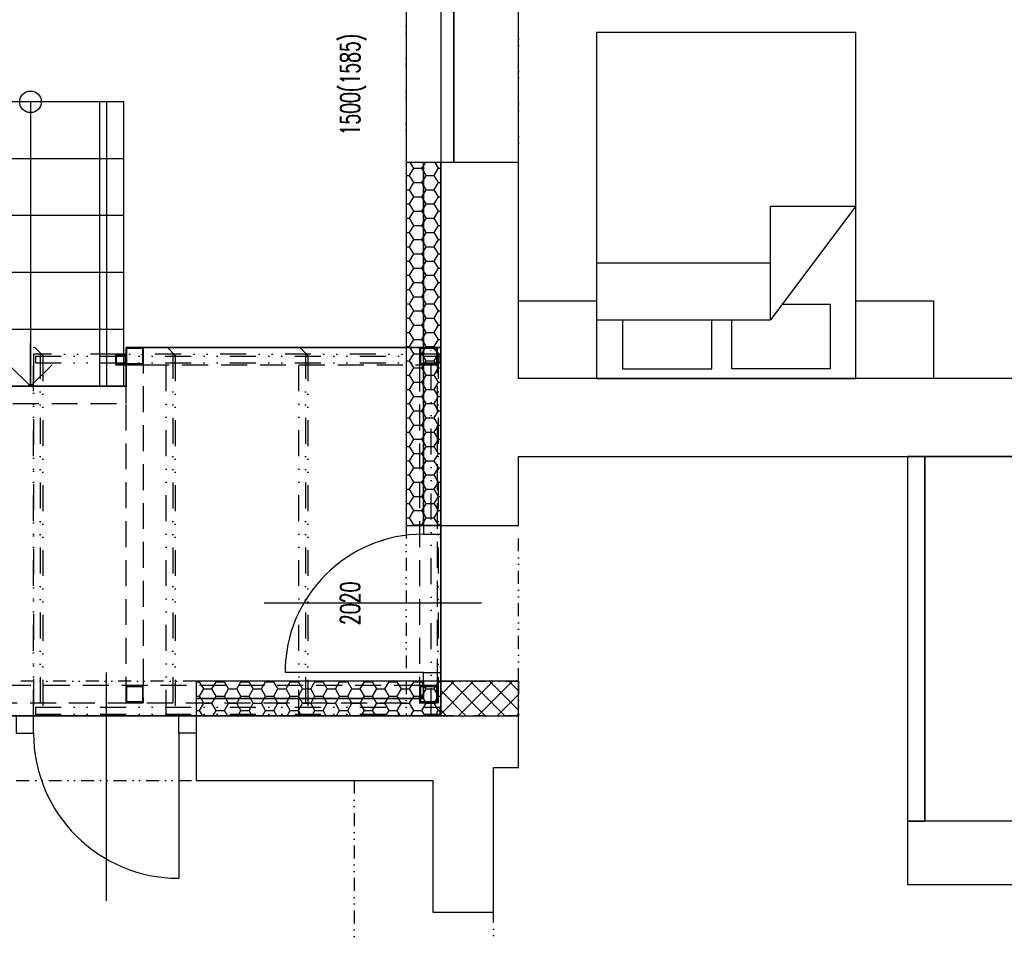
# Model space of a CAD drawing. Header units: millimetres. Extents: x -239306 to 235396, y -2942 to 28189.
# Tile 12 of 37: x 6365 to 12059, y 17966 to 23255. Entities that reach past the tile are written whole.
import ezdxf
from ezdxf import colors
from ezdxf.entities.mleader import LeaderData, LeaderLine
from ezdxf.enums import TextEntityAlignment as Align
from ezdxf.math import Vec2, Vec3

# ---------------------------------------------------------------- set-up
doc = ezdxf.new("R2010")
doc.units = ezdxf.units.MM
doc.header["$LTSCALE"] = 300
for name, pattern in [('DASHED', [0.75, 0.5, -0.25]), ('DIVIDE', [1.25, 0.5, -0.25, 0, -0.25, 0, -0.25]), ('DIVIDE2', [0.625, 0.25, -0.125, 0, -0.125, 0, -0.125])]:
    doc.linetypes.add(name, pattern=pattern)
for name, color, linetype in [('A-Dimline-D', 221, 'Continuous'), ('A-Dimline-D @ 50', 221, 'Continuous'), ('A-Door-G', 150, 'Continuous'), ('A-Furniture-G', 10, 'Continuous'), ('A-RoofSlab-G', 22, 'Continuous'), ('A-Stair-G', 20, 'Continuous'), ('A-Wall-Abov', 32, 'DIVIDE2'), ('A-Wall-Blow', 30, 'Continuous'), ('A-Wall-Comp', 22, 'Continuous'), ('A-Wall-G', 50, 'Continuous'), ('A-Wall-Patt', 12, 'Continuous'), ('A-Window-G', 92, 'Continuous'), ('S-Beam-G', 80, 'Continuous'), ('S-Brace-G', 92, 'Continuous'), ('S-Column-G', 110, 'Continuous'), ('S-FloorSlab-G', 141, 'Continuous')]:
    doc.layers.add(name, color=color, linetype=linetype)
doc.styles.get("Standard").update_dxf_attribs({"font": 'simplex.shx', "width": 0.65})

# ---------------------------------------------------------------- blocks, each defined once
blk = doc.blocks.new('WindoWHSH')
at = {"width": 0.65}
blk.add_attdef('WindowST:HSH', text='', height=1, dxfattribs=at).set_placement((0, -0.4), align=Align.TOP_CENTER)
blk = doc.blocks.new('DoorRougHeight')
at = {"width": 0.65}
blk.add_attdef('DoorST:RoughHeight', text='', height=1, dxfattribs=at).set_placement((0, -0.9), align=Align.MIDDLE_CENTER)
blk = doc.blocks.new('_Open30')
at = {"color": 0, "lineweight": -2}
for p, q in [((-1, 0.27), (0, 0)), ((0, 0), (-1, -0.27)), ((0, 0), (-1, 0))]:
    blk.add_line(p, q, dxfattribs=at)
blk = doc.blocks.new('osa1K')
at = {"color": 0, "linetype": 'ByBlock'}
blk.add_lwpolyline([(0, -250), (0, 850)], dxfattribs=at)
for points in [[(-350, 0), (-350, -0.0001)], [(350, 0), (350, -0.0001)]]:
    blk.add_lwpolyline(points)
blk = doc.blocks.new('dvojsklo')
at = {"color": 0, "linetype": 'ByBlock'}
for p, q in [((500, 25), (-500, 25)), ((-500, -25), (500, -25))]:
    blk.add_line(p, q, dxfattribs=at)
blk = doc.blocks.new('sklo')
for p, q in [((0, 25), (1145, 25)), ((0, -25), (1145, -25))]:
    blk.add_line(p, q)
blk = doc.blocks.new('M_DFURN_BED_3D DOUBLE BED_P')
at = {"color": 0, "linetype": 'ByBlock', "lineweight": -2}
blk.add_line((0.1696, 0.5), (0.1696, -0.1712), dxfattribs=at)
for points in [[(0, -0.5), (1, -0.5), (1, 0.5), (0, 0.5)], [(0.1696, -0.1712), (0.4984, -0.1712), (0.4984, -0.5)]]:
    blk.add_lwpolyline(points, close=True, dxfattribs=at)
for points in [[(0.334, -0.1712), (0.334, 0.5)], [(0.1696, 0.3998), (0.0277, 0.3998), (0.0277, 0.0549), (0.1696, 0.0549)], [(0.2153, -0.2178), (0.2153, -0.4019), (0.0277, -0.4019), (0.0277, -0.0221), (0.1696, -0.0221)]]:
    blk.add_lwpolyline(points, dxfattribs=at)
at = {"layer": 'DEFPOINTS', "color": 0, "linetype": 'ByBlock', "lineweight": -2}
for p in [(0, 0.5), (1, 0), (0, -0.5)]:
    blk.add_point(p, dxfattribs=at)
blk = doc.blocks.new('SYMBOL_Closet_3_2D')
blk.add_lwpolyline([(0, 0), (0.45, 0), (0.45, -0.45), (0, -0.45)], close=True)
blk = doc.blocks.new('_Small')
at = {"color": 0, "lineweight": -2}
blk.add_circle((0, 0), 0.25, dxfattribs=at)
blk = doc.blocks.new('_Open90')
at = {"color": 0, "linetype": 'ByBlock'}
for p, q in [((-0.5, 0.5), (0, 0)), ((0, 0), (-1, 0)), ((0, 0), (-0.5, -0.5))]:
    blk.add_line(p, q, dxfattribs=at)

msp = doc.modelspace()

# ---------------------------------------------------------------- linework, layer by layer
at = {"layer": 'A-Door-G', "linetype": 'Continuous', "lineweight": -3}
for points in [[(8800, 20280), (8800, 20330), (8700, 20330), (8700, 20280)], [(6445, 19230), (6345, 19230), (6345, 19130), (6445, 19130)], [(7285, 19230), (7385, 19230), (7385, 19130), (7285, 19130)]]:
    msp.add_lwpolyline(points, close=True, dxfattribs=at)
msp.add_lwpolyline([(7285, 19130), (7285, 18290)], dxfattribs=at)
msp.add_arc((7285, 19130), 840, 180, 270, dxfattribs=at)
at = {"layer": 'A-RoofSlab-G', "linetype": 'DIVIDE', "lineweight": -3}
for p, q in [((8800, 21320), (6444.7, 21320)), ((6444.7, 19230), (8800, 19230))]:
    msp.add_line(p, q, dxfattribs=at)
at = {"layer": 'A-Stair-G', "linetype": 'Continuous', "lineweight": -3}
for p, q in [((6427.5, 22780), (6427.5, 21135)), ((6967.5, 22451), (5960, 22451)), ((6967.5, 22122), (5960, 22122)), ((6967.5, 21793), (5960, 21793)), ((6967.5, 21464), (5960, 21464)), ((14350, 20730, -2835), (11600, 20730, -2835)), ((14960, 18620, -2835), (11600, 18620, -2835))]:
    msp.add_line(p, q, dxfattribs=at)
for points in [[(6967.5, 22780), (5960, 22780), (5915, 22780), (5887.5, 22780)], [(6827.5, 22780), (6827.5, 21135)], [(6867.5, 22780), (6867.5, 21135)], [(6967.5, 21135), (6967.5, 22780)], [(5887.5, 21135), (5915, 21135), (5960, 21135), (6967.5, 21135)]]:
    msp.add_lwpolyline(points, dxfattribs=at)
at = {"layer": 'A-Wall-Abov', "linetype": 'DIVIDE2', "lineweight": -3}
for p, q in [((9250, 19230), (8800, 19230)), ((8300, 18855), (8300, 17095)), ((9105, 17095), (9105, 18095))]:
    msp.add_line(p, q, dxfattribs=at)
for points in [[(8600, 23330), (8600, 22430)], [(9250, 22430), (9250, 23330)], [(8800, 19230), (8800, 19330)], [(8600, 19230), (8700, 19230)], [(8700, 19230), (8800, 19230)], [(6345, 18855), (7385, 18855)]]:
    msp.add_lwpolyline(points, dxfattribs=at)
at = {"layer": 'A-Wall-Blow', "linetype": 'Continuous', "lineweight": -3}
msp.add_line((8800, 19230), (9250, 19230), dxfattribs=at)
for points in [[(8600, 23330), (8600, 22430)], [(9250, 22430), (9250, 23330)]]:
    msp.add_lwpolyline(points, dxfattribs=at)
at = {"layer": 'A-Wall-Comp', "linetype": 'Continuous', "lineweight": -3}
for p, q in [((11600, 20730), (11500, 20730)), ((8800, 19230), (9250, 19230)), ((11500, 18620), (11600, 18620)), ((11600, 18620), (11500, 18620))]:
    msp.add_line(p, q, dxfattribs=at)
for points in [[(8700, 22430), (8700, 20730)], [(8700, 20730), (8700, 22430)], [(8800, 22430), (8800, 20330)], [(8800, 20730), (8800, 22430)], [(8700, 20730), (8700, 20330)], [(8700, 20330), (8700, 20730)], [(8800, 20330), (8800, 20730)], [(11500, 20730), (11600, 20730)], [(8700, 19330), (7385, 19330)], [(7385, 19330), (8700, 19330)], [(8800, 19230), (7385, 19230)], [(7385, 19230), (8800, 19230)]]:
    msp.add_lwpolyline(points, dxfattribs=at)
at = {"layer": 'A-Wall-G', "linetype": 'Continuous', "lineweight": -3}
for p, q in [((8755, 18855), (8755, 18095)), ((9105, 18095), (9105, 18855)), ((11500, 18620), (11500, 18255)), ((15350, 18620), (11600, 18620)), ((11500, 18255), (15250, 18255)), ((8755, 18095), (9105, 18095))]:
    msp.add_line(p, q, dxfattribs=at)
for points in [[(9250, 22430), (8600, 22430)], [(8600, 22430), (8600, 20330)], [(9250, 21180), (9250, 22430)], [(15485, 21180), (9250, 21180)], [(9250, 20330), (9250, 20730)], [(9250, 20730), (11500, 20730)], [(11600, 20730), (16435, 20730)], [(8600, 20330), (9250, 20330)], [(9105, 18855), (9105, 18930)], [(9105, 18930), (9160, 18930)], [(9160, 18930), (9250, 18930)], [(7385, 18855), (8755, 18855)]]:
    msp.add_lwpolyline(points, dxfattribs=at)
at = {"layer": 'A-Wall-Patt', "color": 254, "linetype": 'Continuous', "lineweight": -3}
for points in [[(8620.1, 22354.5), (8643.9, 22395.7)], [(8643.9, 22395.7), (8624.2, 22430)], [(8643.9, 22395.7), (8691.6, 22395.7)], [(8691.6, 22395.7), (8700, 22410.4)], [(8700, 22381.1), (8691.6, 22395.7)], [(8700, 22410.4), (8711.3, 22430)], [(8715.4, 22354.5), (8700, 22381.1)], [(8763, 22354.5), (8786.8, 22395.7)], [(8786.8, 22395.7), (8767, 22430)], [(8786.8, 22395.7), (8800, 22395.7)], [(8600, 22354.5), (8620.1, 22354.5)], [(8643.9, 22313.3), (8620.1, 22354.5)], [(8691.6, 22313.3), (8700, 22327.9)], [(8700, 22327.9), (8715.4, 22354.5)], [(8715.4, 22354.5), (8763, 22354.5)], [(8786.8, 22313.3), (8763, 22354.5)], [(8600, 22272), (8620.1, 22272)], [(8620.1, 22272), (8643.9, 22313.3)], [(8643.9, 22230.8), (8620.1, 22272)], [(8643.9, 22313.3), (8691.6, 22313.3)], [(8700, 22298.6), (8691.6, 22313.3)], [(8715.4, 22272), (8700, 22298.6)], [(8700, 22245.4), (8715.4, 22272)], [(8715.4, 22272), (8763, 22272)], [(8763, 22272), (8786.8, 22313.3)], [(8786.8, 22230.8), (8763, 22272)], [(8786.8, 22313.3), (8800, 22313.3)], [(8620.1, 22189.5), (8643.9, 22230.8)], [(8643.9, 22230.8), (8691.6, 22230.8)], [(8691.6, 22230.8), (8700, 22245.4)], [(8700, 22216.1), (8691.6, 22230.8)], [(8715.4, 22189.5), (8700, 22216.1)], [(8763, 22189.5), (8786.8, 22230.8)], [(8786.8, 22230.8), (8800, 22230.8)], [(8600, 22189.5), (8620.1, 22189.5)], [(8643.9, 22148.3), (8620.1, 22189.5)], [(8691.6, 22148.3), (8700, 22162.9)], [(8700, 22162.9), (8715.4, 22189.5)], [(8715.4, 22189.5), (8763, 22189.5)], [(8786.8, 22148.3), (8763, 22189.5)], [(8600, 22107), (8620.1, 22107)], [(8620.1, 22107), (8643.9, 22148.3)], [(8643.9, 22065.8), (8620.1, 22107)], [(8643.9, 22148.3), (8691.6, 22148.3)], [(8700, 22133.7), (8691.6, 22148.3)], [(8715.4, 22107), (8700, 22133.7)], [(8700, 22080.4), (8715.4, 22107)], [(8715.4, 22107), (8763, 22107)], [(8763, 22107), (8786.8, 22148.3)], [(8786.8, 22065.8), (8763, 22107)], [(8786.8, 22148.3), (8800, 22148.3)], [(8620.1, 22024.5), (8643.9, 22065.8)], [(8643.9, 22065.8), (8691.6, 22065.8)], [(8691.6, 22065.8), (8700, 22080.4)], [(8700, 22051.2), (8691.6, 22065.8)], [(8715.4, 22024.5), (8700, 22051.2)], [(8763, 22024.5), (8786.8, 22065.8)], [(8786.8, 22065.8), (8800, 22065.8)], [(8600, 22024.5), (8620.1, 22024.5)], [(8643.9, 21983.3), (8620.1, 22024.5)], [(8620.1, 21942.1), (8643.9, 21983.3)], [(8643.9, 21983.3), (8691.6, 21983.3)], [(8691.6, 21983.3), (8700, 21997.9)], [(8700, 21968.7), (8691.6, 21983.3)], [(8700, 21997.9), (8715.4, 22024.5)], [(8715.4, 22024.5), (8763, 22024.5)], [(8786.8, 21983.3), (8763, 22024.5)], [(8763, 21942.1), (8786.8, 21983.3)], [(8786.8, 21983.3), (8800, 21983.3)], [(8600, 21942.1), (8620.1, 21942.1)], [(8643.9, 21900.8), (8620.1, 21942.1)], [(8715.4, 21942.1), (8700, 21968.7)], [(8700, 21915.4), (8715.4, 21942.1)], [(8715.4, 21942.1), (8763, 21942.1)], [(8786.8, 21900.8), (8763, 21942.1)], [(8620.1, 21859.6), (8643.9, 21900.8)], [(8643.9, 21900.8), (8691.6, 21900.8)], [(8691.6, 21900.8), (8700, 21915.4)], [(8700, 21886.2), (8691.6, 21900.8)], [(8715.4, 21859.6), (8700, 21886.2)], [(8763, 21859.6), (8786.8, 21900.8)], [(8786.8, 21900.8), (8800, 21900.8)], [(8600, 21859.6), (8620.1, 21859.6)], [(8643.9, 21818.3), (8620.1, 21859.6)], [(8620.1, 21777.1), (8643.9, 21818.3)], [(8643.9, 21818.3), (8691.6, 21818.3)], [(8691.6, 21818.3), (8700, 21832.9)], [(8700, 21803.7), (8691.6, 21818.3)], [(8700, 21832.9), (8715.4, 21859.6)], [(8715.4, 21859.6), (8763, 21859.6)], [(8786.8, 21818.3), (8763, 21859.6)], [(8763, 21777.1), (8786.8, 21818.3)], [(8786.8, 21818.3), (8800, 21818.3)], [(8600, 21777.1), (8620.1, 21777.1)], [(8643.9, 21735.8), (8620.1, 21777.1)], [(8715.4, 21777.1), (8700, 21803.7)], [(8700, 21750.4), (8715.4, 21777.1)], [(8715.4, 21777.1), (8763, 21777.1)], [(8786.8, 21735.8), (8763, 21777.1)], [(8620.1, 21694.6), (8643.9, 21735.8)], [(8643.9, 21735.8), (8691.6, 21735.8)], [(8691.6, 21735.8), (8700, 21750.4)], [(8700, 21721.2), (8691.6, 21735.8)], [(8715.4, 21694.6), (8700, 21721.2)], [(8763, 21694.6), (8786.8, 21735.8)], [(8786.8, 21735.8), (8800, 21735.8)], [(8600, 21694.6), (8620.1, 21694.6)], [(8643.9, 21653.3), (8620.1, 21694.6)], [(8620.1, 21612.1), (8643.9, 21653.3)], [(8643.9, 21653.3), (8691.6, 21653.3)], [(8691.6, 21653.3), (8700, 21668)], [(8700, 21638.7), (8691.6, 21653.3)], [(8700, 21668), (8715.4, 21694.6)], [(8715.4, 21612.1), (8700, 21638.7)], [(8715.4, 21694.6), (8763, 21694.6)], [(8786.8, 21653.3), (8763, 21694.6)], [(8763, 21612.1), (8786.8, 21653.3)], [(8786.8, 21653.3), (8800, 21653.3)], [(8600, 21612.1), (8620.1, 21612.1)], [(8643.9, 21570.9), (8620.1, 21612.1)], [(8691.6, 21570.9), (8700, 21585.5)], [(8700, 21585.5), (8715.4, 21612.1)], [(8715.4, 21612.1), (8763, 21612.1)], [(8786.8, 21570.9), (8763, 21612.1)], [(8600, 21529.6), (8620.1, 21529.6)], [(8620.1, 21529.6), (8643.9, 21570.9)], [(8643.9, 21488.4), (8620.1, 21529.6)], [(8643.9, 21570.9), (8691.6, 21570.9)], [(8700, 21556.2), (8691.6, 21570.9)], [(8715.4, 21529.6), (8700, 21556.2)], [(8700, 21503), (8715.4, 21529.6)], [(8715.4, 21529.6), (8763, 21529.6)], [(8763, 21529.6), (8786.8, 21570.9)], [(8786.8, 21488.4), (8763, 21529.6)], [(8786.8, 21570.9), (8800, 21570.9)], [(8620.1, 21447.1), (8643.9, 21488.4)], [(8643.9, 21488.4), (8691.6, 21488.4)], [(8691.6, 21488.4), (8700, 21503)], [(8700, 21473.7), (8691.6, 21488.4)], [(8715.4, 21447.1), (8700, 21473.7)], [(8763, 21447.1), (8786.8, 21488.4)], [(8786.8, 21488.4), (8800, 21488.4)], [(8600, 21447.1), (8620.1, 21447.1)], [(8643.9, 21405.9), (8620.1, 21447.1)], [(8691.6, 21405.9), (8700, 21420.5)], [(8700, 21420.5), (8715.4, 21447.1)], [(8715.4, 21447.1), (8763, 21447.1)], [(8786.8, 21405.9), (8763, 21447.1)], [(8600, 21364.6), (8620.1, 21364.6)], [(8620.1, 21364.6), (8643.9, 21405.9)], [(8643.9, 21323.4), (8620.1, 21364.6)], [(8643.9, 21405.9), (8691.6, 21405.9)], [(8700, 21391.3), (8691.6, 21405.9)], [(8715.4, 21364.6), (8700, 21391.3)], [(8700, 21338), (8715.4, 21364.6)], [(8715.4, 21364.6), (8763, 21364.6)], [(8763, 21364.6), (8786.8, 21405.9)], [(8786.8, 21323.4), (8763, 21364.6)], [(8786.8, 21405.9), (8800, 21405.9)], [(8620.1, 21282.1), (8643.9, 21323.4)], [(8643.9, 21323.4), (8691.6, 21323.4)], [(8691.6, 21323.4), (8700, 21338)], [(8700, 21308.8), (8691.6, 21323.4)], [(8715.4, 21282.1), (8700, 21308.8)], [(8763, 21282.1), (8786.8, 21323.4)], [(8786.8, 21323.4), (8800, 21323.4)], [(8600, 21282.1), (8620.1, 21282.1)], [(8643.9, 21240.9), (8620.1, 21282.1)], [(8620.1, 21199.7), (8643.9, 21240.9)], [(8643.9, 21240.9), (8691.6, 21240.9)], [(8691.6, 21240.9), (8700, 21255.5)], [(8700, 21226.3), (8691.6, 21240.9)], [(8700, 21255.5), (8715.4, 21282.1)], [(8715.4, 21282.1), (8763, 21282.1)], [(8786.8, 21240.9), (8763, 21282.1)], [(8763, 21199.7), (8786.8, 21240.9)], [(8786.8, 21240.9), (8800, 21240.9)], [(8600, 21199.7), (8620.1, 21199.7)], [(8643.9, 21158.4), (8620.1, 21199.7)], [(8715.4, 21199.7), (8700, 21226.3)], [(8700, 21173), (8715.4, 21199.7)], [(8715.4, 21199.7), (8763, 21199.7)], [(8786.8, 21158.4), (8763, 21199.7)], [(8620.1, 21117.2), (8643.9, 21158.4)], [(8643.9, 21158.4), (8691.6, 21158.4)], [(8691.6, 21158.4), (8700, 21173)], [(8700, 21143.8), (8691.6, 21158.4)], [(8715.4, 21117.2), (8700, 21143.8)], [(8763, 21117.2), (8786.8, 21158.4)], [(8786.8, 21158.4), (8800, 21158.4)], [(8600, 21117.2), (8620.1, 21117.2)], [(8643.9, 21075.9), (8620.1, 21117.2)], [(8620.1, 21034.7), (8643.9, 21075.9)], [(8643.9, 21075.9), (8691.6, 21075.9)], [(8691.6, 21075.9), (8700, 21090.5)], [(8700, 21061.3), (8691.6, 21075.9)], [(8700, 21090.5), (8715.4, 21117.2)], [(8715.4, 21117.2), (8763, 21117.2)], [(8786.8, 21075.9), (8763, 21117.2)], [(8763, 21034.7), (8786.8, 21075.9)], [(8786.8, 21075.9), (8800, 21075.9)], [(8600, 21034.7), (8620.1, 21034.7)], [(8643.9, 20993.4), (8620.1, 21034.7)], [(8715.4, 21034.7), (8700, 21061.3)], [(8700, 21008), (8715.4, 21034.7)], [(8715.4, 21034.7), (8763, 21034.7)], [(8786.8, 20993.4), (8763, 21034.7)], [(8620.1, 20952.2), (8643.9, 20993.4)], [(8643.9, 20993.4), (8691.6, 20993.4)], [(8691.6, 20993.4), (8700, 21008)], [(8700, 20978.8), (8691.6, 20993.4)], [(8715.4, 20952.2), (8700, 20978.8)], [(8763, 20952.2), (8786.8, 20993.4)], [(8786.8, 20993.4), (8800, 20993.4)], [(8600, 20952.2), (8620.1, 20952.2)], [(8643.9, 20910.9), (8620.1, 20952.2)], [(8620.1, 20869.7), (8643.9, 20910.9)], [(8643.9, 20910.9), (8691.6, 20910.9)], [(8691.6, 20910.9), (8700, 20925.6)], [(8700, 20896.3), (8691.6, 20910.9)], [(8700, 20925.6), (8715.4, 20952.2)], [(8715.4, 20952.2), (8763, 20952.2)], [(8786.8, 20910.9), (8763, 20952.2)], [(8763, 20869.7), (8786.8, 20910.9)], [(8786.8, 20910.9), (8800, 20910.9)], [(8600, 20869.7), (8620.1, 20869.7)], [(8643.9, 20828.5), (8620.1, 20869.7)], [(8691.6, 20828.5), (8700, 20843.1)], [(8715.4, 20869.7), (8700, 20896.3)], [(8700, 20843.1), (8715.4, 20869.7)], [(8715.4, 20869.7), (8763, 20869.7)], [(8786.8, 20828.5), (8763, 20869.7)], [(8600, 20787.2), (8620.1, 20787.2)], [(8620.1, 20787.2), (8643.9, 20828.5)], [(8643.9, 20746), (8620.1, 20787.2)], [(8643.9, 20828.5), (8691.6, 20828.5)], [(8700, 20813.8), (8691.6, 20828.5)], [(8715.4, 20787.2), (8700, 20813.8)], [(8700, 20760.6), (8715.4, 20787.2)], [(8715.4, 20787.2), (8763, 20787.2)], [(8763, 20787.2), (8786.8, 20828.5)], [(8786.8, 20746), (8763, 20787.2)], [(8786.8, 20828.5), (8800, 20828.5)], [(8620.1, 20704.7), (8634.7, 20730)], [(8634.7, 20730), (8643.9, 20746)], [(8643.9, 20746), (8691.6, 20746)], [(8691.6, 20746), (8700, 20760.6)], [(8700, 20731.3), (8691.6, 20746)], [(8700.8, 20730), (8700, 20731.3)], [(8715.4, 20704.7), (8700.8, 20730)], [(8763, 20704.7), (8777.6, 20730)], [(8777.6, 20730), (8786.8, 20746)], [(8786.8, 20746), (8800, 20746)], [(8600, 20704.7), (8620.1, 20704.7)], [(8643.9, 20663.5), (8620.1, 20704.7)], [(8691.6, 20663.5), (8700, 20678.1)], [(8700, 20678.1), (8715.4, 20704.7)], [(8715.4, 20704.7), (8763, 20704.7)], [(8786.8, 20663.5), (8763, 20704.7)], [(8600, 20622.2), (8620.1, 20622.2)], [(8620.1, 20622.2), (8643.9, 20663.5)], [(8643.9, 20581), (8620.1, 20622.2)], [(8643.9, 20663.5), (8691.6, 20663.5)], [(8700, 20648.9), (8691.6, 20663.5)], [(8715.4, 20622.2), (8700, 20648.9)], [(8700, 20595.6), (8715.4, 20622.2)], [(8715.4, 20622.2), (8763, 20622.2)], [(8763, 20622.2), (8786.8, 20663.5)], [(8786.8, 20581), (8763, 20622.2)], [(8786.8, 20663.5), (8800, 20663.5)], [(8620.1, 20539.7), (8643.9, 20581)], [(8643.9, 20581), (8691.6, 20581)], [(8691.6, 20581), (8700, 20595.6)], [(8700, 20566.4), (8691.6, 20581)], [(8715.4, 20539.7), (8700, 20566.4)], [(8763, 20539.7), (8786.8, 20581)], [(8786.8, 20581), (8800, 20581)], [(8600, 20539.7), (8620.1, 20539.7)], [(8643.9, 20498.5), (8620.1, 20539.7)], [(8691.6, 20498.5), (8700, 20513.1)], [(8700, 20513.1), (8715.4, 20539.7)], [(8715.4, 20539.7), (8763, 20539.7)], [(8786.8, 20498.5), (8763, 20539.7)], [(8600, 20457.3), (8620.1, 20457.3)], [(8620.1, 20457.3), (8643.9, 20498.5)], [(8643.9, 20416), (8620.1, 20457.3)], [(8643.9, 20498.5), (8691.6, 20498.5)], [(8700, 20483.9), (8691.6, 20498.5)], [(8715.4, 20457.3), (8700, 20483.9)], [(8700, 20430.6), (8715.4, 20457.3)], [(8715.4, 20457.3), (8763, 20457.3)], [(8763, 20457.3), (8786.8, 20498.5)], [(8786.8, 20416), (8763, 20457.3)], [(8786.8, 20498.5), (8800, 20498.5)], [(8620.1, 20374.8), (8643.9, 20416)], [(8643.9, 20416), (8691.6, 20416)], [(8691.6, 20416), (8700, 20430.6)], [(8700, 20401.4), (8691.6, 20416)], [(8715.4, 20374.8), (8700, 20401.4)], [(8763, 20374.8), (8786.8, 20416)], [(8786.8, 20416), (8800, 20416)], [(8600, 20374.8), (8620.1, 20374.8)], [(8643.9, 20333.5), (8620.1, 20374.8)], [(8641.9, 20330), (8643.9, 20333.5)], [(8643.9, 20333.5), (8691.6, 20333.5)], [(8691.6, 20333.5), (8700, 20348.1)], [(8693.6, 20330), (8691.6, 20333.5)], [(8700, 20348.1), (8715.4, 20374.8)], [(8715.4, 20374.8), (8763, 20374.8)], [(8786.8, 20333.5), (8763, 20374.8)], [(8784.8, 20330), (8786.8, 20333.5)], [(8786.8, 20333.5), (8800, 20333.5)], [(7385, 19343.7), (7405.7, 19343.7)], [(7413.6, 19330), (7405.7, 19343.7)], [(7429.5, 19302.4), (7413.6, 19330)], [(7477.1, 19302.4), (7493.1, 19330)], [(7493.1, 19330), (7500.9, 19343.7)], [(7500.9, 19343.7), (7548.6, 19343.7)], [(7556.4, 19330), (7548.6, 19343.7)], [(7572.4, 19302.4), (7556.4, 19330)], [(7620, 19302.4), (7635.9, 19330)], [(7635.9, 19330), (7643.8, 19343.7)], [(7643.8, 19343.7), (7691.4, 19343.7)], [(7699.3, 19330), (7691.4, 19343.7)], [(7715.2, 19302.4), (7699.3, 19330)], [(7762.9, 19302.4), (7778.8, 19330)], [(7778.8, 19330), (7786.7, 19343.7)], [(7786.7, 19343.7), (7834.3, 19343.7)], [(7842.2, 19330), (7834.3, 19343.7)], [(7858.1, 19302.4), (7842.2, 19330)], [(7905.7, 19302.4), (7921.7, 19330)], [(7921.7, 19330), (7929.6, 19343.7)], [(7929.6, 19343.7), (7977.2, 19343.7)], [(7985.1, 19330), (7977.2, 19343.7)], [(8001, 19302.4), (7985.1, 19330)], [(8048.6, 19302.4), (8064.6, 19330)], [(8064.6, 19330), (8072.4, 19343.7)], [(8072.4, 19343.7), (8120.1, 19343.7)], [(8127.9, 19330), (8120.1, 19343.7)], [(8143.9, 19302.4), (8127.9, 19330)], [(8191.5, 19302.4), (8207.4, 19330)], [(8207.4, 19330), (8215.3, 19343.7)], [(8215.3, 19343.7), (8262.9, 19343.7)], [(8270.8, 19330), (8262.9, 19343.7)], [(8286.7, 19302.4), (8270.8, 19330)], [(8334.4, 19302.4), (8350.3, 19330)], [(8350.3, 19330), (8358.2, 19343.7)], [(8358.2, 19343.7), (8405.8, 19343.7)], [(8413.7, 19330), (8405.8, 19343.7)], [(8429.6, 19302.4), (8413.7, 19330)], [(8477.2, 19302.4), (8493.2, 19330)], [(8493.2, 19330), (8501.1, 19343.7)], [(8501.1, 19343.7), (8548.7, 19343.7)], [(8556.6, 19330), (8548.7, 19343.7)], [(8572.5, 19302.4), (8556.6, 19330)], [(8620.1, 19302.4), (8636.1, 19330)], [(8636.1, 19330), (8643.9, 19343.7)], [(8643.9, 19343.7), (8686.3, 19343.7)], [(8686.3, 19343.7), (8691.6, 19343.7)], [(8698.7, 19331.3), (8691.6, 19343.7)], [(8699.4, 19330), (8698.7, 19331.3)], [(8715.4, 19302.4), (8699.4, 19330)], [(8763, 19302.4), (8786.8, 19343.7)], [(8786.8, 19343.7), (8800, 19343.7)], [(7385, 19261.2), (7405.7, 19261.2)], [(7405.7, 19261.2), (7429.5, 19302.4)], [(7423.7, 19230), (7405.7, 19261.2)], [(7429.5, 19302.4), (7477.1, 19302.4)], [(7500.9, 19261.2), (7477.1, 19302.4)], [(7482.9, 19230), (7500.9, 19261.2)], [(7500.9, 19261.2), (7548.6, 19261.2)], [(7548.6, 19261.2), (7572.4, 19302.4)], [(7566.6, 19230), (7548.6, 19261.2)], [(7572.4, 19302.4), (7620, 19302.4)], [(7643.8, 19261.2), (7620, 19302.4)], [(7625.8, 19230), (7643.8, 19261.2)], [(7643.8, 19261.2), (7691.4, 19261.2)], [(7691.4, 19261.2), (7715.2, 19302.4)], [(7709.4, 19230), (7691.4, 19261.2)], [(7715.2, 19302.4), (7762.9, 19302.4)], [(7786.7, 19261.2), (7762.9, 19302.4)], [(7768.7, 19230), (7786.7, 19261.2)], [(7786.7, 19261.2), (7834.3, 19261.2)], [(7834.3, 19261.2), (7858.1, 19302.4)], [(7852.3, 19230), (7834.3, 19261.2)], [(7858.1, 19302.4), (7905.7, 19302.4)], [(7929.6, 19261.2), (7905.7, 19302.4)], [(7911.6, 19230), (7929.6, 19261.2)], [(7929.6, 19261.2), (7977.2, 19261.2)], [(7977.2, 19261.2), (8001, 19302.4)], [(7995.2, 19230), (7977.2, 19261.2)], [(8001, 19302.4), (8048.6, 19302.4)], [(8072.4, 19261.2), (8048.6, 19302.4)], [(8054.4, 19230), (8072.4, 19261.2)], [(8072.4, 19261.2), (8120.1, 19261.2)], [(8120.1, 19261.2), (8143.9, 19302.4)], [(8138.1, 19230), (8120.1, 19261.2)], [(8143.9, 19302.4), (8191.5, 19302.4)], [(8215.3, 19261.2), (8191.5, 19302.4)], [(8197.3, 19230), (8215.3, 19261.2)], [(8215.3, 19261.2), (8262.9, 19261.2)], [(8262.9, 19261.2), (8286.7, 19302.4)], [(8280.9, 19230), (8262.9, 19261.2)], [(8286.7, 19302.4), (8334.4, 19302.4)], [(8358.2, 19261.2), (8334.4, 19302.4)], [(8340.2, 19230), (8358.2, 19261.2)], [(8358.2, 19261.2), (8405.8, 19261.2)], [(8405.8, 19261.2), (8429.6, 19302.4)], [(8423.8, 19230), (8405.8, 19261.2)], [(8429.6, 19302.4), (8477.2, 19302.4)], [(8501.1, 19261.2), (8477.2, 19302.4)], [(8483.1, 19230), (8501.1, 19261.2)], [(8501.1, 19261.2), (8548.7, 19261.2)], [(8548.7, 19261.2), (8572.5, 19302.4)], [(8566.7, 19230), (8548.7, 19261.2)], [(8572.5, 19302.4), (8620.1, 19302.4)], [(8643.9, 19261.2), (8620.1, 19302.4)], [(8625.9, 19230), (8643.9, 19261.2)], [(8643.9, 19261.2), (8691.6, 19261.2)], [(8691.6, 19261.2), (8715.4, 19302.4)], [(8709.6, 19230), (8691.6, 19261.2)], [(8715.4, 19302.4), (8727.6, 19302.4)], [(8727.6, 19302.4), (8763, 19302.4)], [(8786.8, 19261.2), (8763, 19302.4)], [(8768.8, 19230), (8780.2, 19249.8)], [(8780.2, 19249.8), (8786.8, 19261.2)], [(8786.8, 19261.2), (8800, 19261.2)]]:
    msp.add_lwpolyline(points, dxfattribs=at)
at = {"layer": 'S-Beam-G', "linetype": 'DASHED', "lineweight": -3}
for p, q in [((6980, 21360), (7080, 21360)), ((8680, 21360), (7080, 21360)), ((7080, 21260), (7080, 21360)), ((8680, 21360), (8780, 21360)), ((8680, 21260), (8680, 21360)), ((7080, 21260), (8680, 21260)), ((6980, 21135), (5875, 21135)), ((6980, 21035), (6980, 21135)), ((5875, 21035), (6980, 21035)), ((5975, 19305), (8680, 19305)), ((7080, 19305), (6980, 19305)), ((8780, 19305), (8680, 19305))]:
    msp.add_line(p, q, dxfattribs=at)
at = {"layer": 'S-Brace-G', "linetype": 'DIVIDE', "lineweight": -3}
for p, q in [((6444.7, 21360), (6451.9, 21360)), ((6498, 21314), (6451.9, 21360)), ((7211.7, 21360), (7218.9, 21360)), ((7218.9, 21360), (7264.9, 21314)), ((7978.6, 21360), (7985.8, 21360)), ((8031.8, 21314), (7985.8, 21360)), ((8745.5, 21360), (8752.7, 21360)), ((8752.7, 21360), (8798.7, 21314)), ((6455.6, 21310), (6455.6, 21270)), ((6455.6, 21310), (8797.6, 21310)), ((8795.2, 21310), (8795.2, 21270)), ((8796.4, 21275), (8796.4, 21305)), ((8796.4, 21305), (8797.6, 21305)), ((8797.6, 21270), (8797.6, 21310)), ((6455.6, 21270), (8797.6, 21270)), ((8797.6, 21275), (8796.4, 21275)), ((6455.6, 19280), (6455.6, 19240)), ((6455.6, 19280), (8797.6, 19280)), ((8795.2, 19280), (8795.2, 19240)), ((8796.4, 19245), (8796.4, 19275)), ((8796.4, 19275), (8797.6, 19275)), ((8797.6, 19240), (8797.6, 19280)), ((6444.7, 19230), (6498, 19230)), ((6455.6, 19240), (8797.6, 19240)), ((7211.7, 19230), (7264.9, 19230)), ((7978.6, 19230), (8031.8, 19230)), ((8745.5, 19240), (8798.7, 19240)), ((8797.6, 19245), (8796.4, 19245))]:
    msp.add_line(p, q, dxfattribs=at)
at = {"layer": 'S-Column-G', "linetype": 'DASHED', "lineweight": -3}
for p, q in [((6980, 21360), (6980, 21260)), ((7080, 21360), (6980, 21360)), ((6985, 21355), (7075, 21355)), ((6985, 21265), (6985, 21355)), ((7075, 21355), (7075, 21265)), ((7080, 21260), (7080, 21360)), ((8680, 21360), (8680, 21260)), ((8780, 21360), (8680, 21360)), ((8685, 21355), (8775, 21355)), ((8685, 21265), (8685, 21355)), ((8775, 21355), (8775, 21265)), ((8780, 21260), (8780, 21360)), ((6980, 21260), (7080, 21260)), ((7075, 21265), (6985, 21265)), ((8680, 21260), (8780, 21260)), ((8775, 21265), (8685, 21265)), ((6980, 19305), (7080, 19305)), ((7075, 19310), (6985, 19310)), ((8680, 19305), (8780, 19305)), ((8775, 19310), (8685, 19310))]:
    msp.add_line(p, q, dxfattribs=at)
at = {"layer": 'S-Column-G', "linetype": 'DIVIDE', "lineweight": -3}
for p, q in [((6980, 21320), (6920, 21320)), ((6920, 21320), (6920, 21260)), ((6925, 21265), (6925, 21315)), ((6925, 21315), (6975, 21315)), ((6975, 21315), (6975, 21265)), ((6980, 21260), (6980, 21320)), ((6920, 21260), (6980, 21260)), ((6975, 21265), (6925, 21265))]:
    msp.add_line(p, q, dxfattribs=at)
at = {"layer": 'S-FloorSlab-G', "linetype": 'Continuous', "lineweight": -3}
for p, q in [((8800, 21360), (6980, 21360)), ((6980, 21360), (6980, 21135)), ((6980, 21135), (5875, 21135)), ((5875, 19230), (8800, 19230))]:
    msp.add_line(p, q, dxfattribs=at)
for points in [[(6980, 21135), (6980, 21360), (6980, 21360), (6980, 21135)], [(6980, 21360), (8800, 21360), (8800, 21360), (6980, 21360)], [(5875, 21135), (6980, 21135), (6980, 21135), (5875, 21135)], [(8800, 19230), (5875, 19230), (5875, 19230), (8800, 19230)]]:
    msp.add_3dface(points, dxfattribs=at)

# ---------------------------------------------------------------- block references
at = {"layer": 'A-Dimline-D @ 50', "linetype": 'Continuous', "lineweight": -3, "xscale": 112.5, "yscale": 112.5, "zscale": 112.5, "rotation": 90}
for name, p, values in [('WindoWHSH', (8174.7, 22880), {'WindowST:HSH': '1500(1585)'}), ('DoorRougHeight', (8174.7, 19880), {'DoorST:RoughHeight': '2020'})]:
    msp.add_blockref(name, p, dxfattribs=at).add_auto_attribs(values)
at = {"layer": 'A-Furniture-G', "linetype": 'Continuous', "lineweight": -3, "rotation": 89.99999999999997}
for name, p, xscale, yscale, zscale in [('M_DFURN_BED_3D DOUBLE BED_P', (10450, 21180), 2000, 1500, 550), ('SYMBOL_Closet_3_2D', (9250, 21180), 1000, 1000, 1000), ('SYMBOL_Closet_3_2D', (11200, 21180), 1000, 1000, 1000)]:
    msp.add_blockref(name, p, dxfattribs=dict(at, xscale=xscale, yscale=yscale, zscale=zscale))
at = {"layer": 'A-Stair-G', "linetype": 'Continuous', "lineweight": -3, "xscale": 250, "yscale": 250, "zscale": 250, "rotation": 270}
for name, p in [('_Small', (6427.5, 22780, -1150)), ('_Open90', (6427.5, 21135, -1150))]:
    msp.add_blockref(name, p, dxfattribs=at)
at = {"layer": 'A-Window-G', "linetype": 'Continuous', "lineweight": -3, "yscale": 1.5, "rotation": 270}
for name, p, xscale in [('dvojsklo', (8837.5, 22880), 0.9), ('sklo', (8837.5, 23330, 1585), 0.7860262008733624)]:
    msp.add_blockref(name, p, dxfattribs=dict(at, xscale=xscale))

# ---------------------------------------------------------------- next in the draw order: leaders
at = {"layer": 'A-Dimline-D'}
ml = msp.add_multileader_mtext('Standard', dxfattribs=at)
ml.set_content('stávající kontaktní zateplení tl. 100 mm + nové zateplení tl. 100 mm', color=256)
ml.set_leader_properties()
ml.set_arrow_properties(name='OPEN30')
ml.build(insert=Vec2(0, 0))
ml.multileader.update_dxf_attribs({"dogleg_length": 0.36, "arrow_head_size": 56.2, "scale": 50})
ctx = ml.context
ctx.base_point, ctx.scale, ctx.char_height, ctx.arrow_head_size, ctx.landing_gap_size, ctx.plane_origin = Vec3(983, 20110.5), 50, 112.5, 56.2, 75, Vec3(391.4, 19374.1)
notes = []
notes.append((ctx, [(0, (1, 1, 0), (965, 20110.5), (1, 0), 18, [(0, [(391.4, 19374.1)], 0, [])])]))
ctx.mtext.insert, ctx.mtext.width, ctx.mtext.flow_direction = Vec3(1058, 20185.5), 3027.305, 5
ctx.mtext.has_bg_fill, ctx.mtext.bg_color, ctx.mtext.bg_scale_factor, ctx.mtext.bg_transparency, ctx.mtext.use_window_bg_color = 1, -1027028792, 1.5, 0, 1
for ctx, leaders in notes:
    for number, flags, end, landing, length, lines in leaders:
        leader = LeaderData()
        leader.index, (leader.has_last_leader_line, leader.has_dogleg_vector, leader.attachment_direction) = number, flags
        leader.last_leader_point, leader.dogleg_vector, leader.dogleg_length = Vec3(end), Vec3(landing), length
        for number, points, colour, breaks in lines:
            line = LeaderLine()
            line.index, line.vertices, line.color, line.breaks = number, Vec3.list(points), colors.encode_raw_color(colour), breaks
            leader.lines.append(line)
        ctx.leaders.append(leader)

# ---------------------------------------------------------------- next in the draw order: hatches: boundary and pattern name
at = {"layer": 'A-Wall-Patt', "linetype": 'Continuous', "lineweight": -3}
h = msp.add_hatch(dxfattribs=at)
h.set_pattern_fill('ANSI37', color=254, scale=25, style=0)
h.paths.add_polyline_path([(8800, 19230), (9250, 19230), (9250, 19430), (8800, 19430)], flags=0)

# ---------------------------------------------------------------- next in the draw order: linework, layer by layer
at = {"layer": 'A-Door-G', "linetype": 'Continuous', "lineweight": -3}
msp.add_lwpolyline([(8700, 19480), (7900, 19480)], dxfattribs=at)
msp.add_lwpolyline([(8800, 19480), (8800, 19430), (8700, 19430), (8700, 19480)], close=True, dxfattribs=at)
msp.add_arc((8700, 19480), 800, 90, 180, dxfattribs=at)
at = {"layer": 'A-RoofSlab-G', "linetype": 'DIVIDE', "lineweight": -3}
for p, q in [((6444.7, 21320), (6444.7, 19230)), ((8800, 19230), (8800, 21320))]:
    msp.add_line(p, q, dxfattribs=at)
at = {"layer": 'A-Stair-G', "linetype": 'Continuous', "lineweight": -3}
msp.add_line((11600, 20730, -2835), (11600, 18620, -2835), dxfattribs=at)
at = {"layer": 'A-Wall-Abov', "linetype": 'DIVIDE2', "lineweight": -3}
for p, q in [((8800, 19430), (9250, 19430)), ((8800, 19230), (8800, 19430)), ((9250, 19430), (9250, 19230))]:
    msp.add_line(p, q, dxfattribs=at)
for points in [[(8600, 20330), (8600, 19430)], [(9250, 19430), (9250, 20330)], [(7385, 19430), (6345, 19430)], [(8800, 19430), (8600, 19430)], [(8600, 19430), (8600, 19230)], [(8800, 19330), (8800, 19430)]]:
    msp.add_lwpolyline(points, dxfattribs=at)
at = {"layer": 'A-Wall-Blow', "linetype": 'Continuous', "lineweight": -3}
for p, q in [((9250, 19430), (8800, 19430)), ((8800, 19430), (8800, 19230)), ((9250, 19230), (9250, 19430))]:
    msp.add_line(p, q, dxfattribs=at)
at = {"layer": 'A-Wall-Comp', "linetype": 'Continuous', "lineweight": -3}
for p, q in [((9250, 19430), (8800, 19430)), ((8800, 19430), (8800, 19230)), ((9250, 19230), (9250, 19430))]:
    msp.add_line(p, q, dxfattribs=at)
for points in [[(8700, 19430), (8700, 19330)], [(8700, 19330), (8700, 19430)], [(8800, 19430), (8800, 19230)], [(8800, 19230), (8800, 19430)]]:
    msp.add_lwpolyline(points, dxfattribs=at)
at = {"layer": 'A-Wall-G', "linetype": 'Continuous', "lineweight": -3}
for p, q in [((11500, 20730), (11500, 18620)), ((11600, 18620), (11600, 20730))]:
    msp.add_line(p, q, dxfattribs=at)
for points in [[(8600, 19430), (7385, 19430)], [(7385, 19430), (7385, 18855)], [(9250, 19430), (8600, 19430)], [(9250, 18930), (9250, 19430)]]:
    msp.add_lwpolyline(points, dxfattribs=at)
at = {"layer": 'A-Wall-Patt', "color": 254, "linetype": 'Continuous', "lineweight": -3}
for points in [[(7385, 19426.1), (7405.7, 19426.1)], [(7405.7, 19426.1), (7407.9, 19430)], [(7429.5, 19384.9), (7405.7, 19426.1)], [(7477.1, 19384.9), (7500.9, 19426.1)], [(7500.9, 19426.1), (7498.7, 19430)], [(7500.9, 19426.1), (7548.6, 19426.1)], [(7548.6, 19426.1), (7550.8, 19430)], [(7572.4, 19384.9), (7548.6, 19426.1)], [(7620, 19384.9), (7643.8, 19426.1)], [(7643.8, 19426.1), (7641.6, 19430)], [(7643.8, 19426.1), (7691.4, 19426.1)], [(7691.4, 19426.1), (7693.7, 19430)], [(7715.2, 19384.9), (7691.4, 19426.1)], [(7762.9, 19384.9), (7786.7, 19426.1)], [(7786.7, 19426.1), (7784.5, 19430)], [(7786.7, 19426.1), (7834.3, 19426.1)], [(7834.3, 19426.1), (7836.5, 19430)], [(7858.1, 19384.9), (7834.3, 19426.1)], [(7905.7, 19384.9), (7929.6, 19426.1)], [(7929.6, 19426.1), (7927.3, 19430)], [(7929.6, 19426.1), (7977.2, 19426.1)], [(7977.2, 19426.1), (7979.4, 19430)], [(8001, 19384.9), (7977.2, 19426.1)], [(8048.6, 19384.9), (8072.4, 19426.1)], [(8072.4, 19426.1), (8070.2, 19430)], [(8072.4, 19426.1), (8120.1, 19426.1)], [(8120.1, 19426.1), (8122.3, 19430)], [(8143.9, 19384.9), (8120.1, 19426.1)], [(8191.5, 19384.9), (8215.3, 19426.1)], [(8215.3, 19426.1), (8213.1, 19430)], [(8215.3, 19426.1), (8262.9, 19426.1)], [(8262.9, 19426.1), (8265.2, 19430)], [(8286.7, 19384.9), (8262.9, 19426.1)], [(8334.4, 19384.9), (8358.2, 19426.1)], [(8358.2, 19426.1), (8356, 19430)], [(8358.2, 19426.1), (8405.8, 19426.1)], [(8405.8, 19426.1), (8408, 19430)], [(8429.6, 19384.9), (8405.8, 19426.1)], [(8477.2, 19384.9), (8501.1, 19426.1)], [(8501.1, 19426.1), (8498.8, 19430)], [(8501.1, 19426.1), (8548.7, 19426.1)], [(8548.7, 19426.1), (8550.9, 19430)], [(8572.5, 19384.9), (8548.7, 19426.1)], [(8629.3, 19400.7), (8643.9, 19426.1)], [(8643.9, 19426.1), (8641.7, 19430)], [(8643.9, 19426.1), (8691.6, 19426.1)], [(8691.6, 19426.1), (8693.8, 19430)], [(8700, 19411.5), (8691.6, 19426.1)], [(8763, 19384.9), (8786.8, 19426.1)], [(8786.8, 19426.1), (8784.6, 19430)], [(8786.8, 19426.1), (8800, 19426.1)], [(7405.7, 19343.7), (7429.5, 19384.9)], [(7429.5, 19384.9), (7477.1, 19384.9)], [(7500.9, 19343.7), (7477.1, 19384.9)], [(7548.6, 19343.7), (7572.4, 19384.9)], [(7572.4, 19384.9), (7620, 19384.9)], [(7643.8, 19343.7), (7620, 19384.9)], [(7691.4, 19343.7), (7715.2, 19384.9)], [(7715.2, 19384.9), (7762.9, 19384.9)], [(7786.7, 19343.7), (7762.9, 19384.9)], [(7834.3, 19343.7), (7858.1, 19384.9)], [(7858.1, 19384.9), (7905.7, 19384.9)], [(7929.6, 19343.7), (7905.7, 19384.9)], [(7977.2, 19343.7), (8001, 19384.9)], [(8001, 19384.9), (8048.6, 19384.9)], [(8072.4, 19343.7), (8048.6, 19384.9)], [(8120.1, 19343.7), (8143.9, 19384.9)], [(8143.9, 19384.9), (8191.5, 19384.9)], [(8215.3, 19343.7), (8191.5, 19384.9)], [(8262.9, 19343.7), (8286.7, 19384.9)], [(8286.7, 19384.9), (8334.4, 19384.9)], [(8358.2, 19343.7), (8334.4, 19384.9)], [(8405.8, 19343.7), (8429.6, 19384.9)], [(8429.6, 19384.9), (8477.2, 19384.9)], [(8501.1, 19343.7), (8477.2, 19384.9)], [(8548.7, 19343.7), (8572.5, 19384.9)], [(8572.5, 19384.9), (8620.1, 19384.9)], [(8620.1, 19384.9), (8629.3, 19400.7)], [(8643.9, 19343.7), (8620.1, 19384.9)], [(8715.4, 19384.9), (8700, 19411.5)], [(8700, 19358.3), (8715.4, 19384.9)], [(8715.4, 19384.9), (8763, 19384.9)], [(8786.8, 19343.7), (8763, 19384.9)], [(8691.6, 19343.7), (8700, 19358.3)]]:
    msp.add_lwpolyline(points, dxfattribs=at)
at = {"layer": 'S-Beam-G', "linetype": 'DASHED', "lineweight": -3}
for p, q in [((6980, 19305), (6980, 21360)), ((7080, 21360), (7080, 19305)), ((8680, 19305), (8680, 21360)), ((8780, 21360), (8780, 19305)), ((8680, 19405), (5975, 19405)), ((8680, 19305), (8680, 19405))]:
    msp.add_line(p, q, dxfattribs=at)
at = {"layer": 'S-Brace-G', "linetype": 'DIVIDE', "lineweight": -3}
for p, q in [((6444.7, 19230), (6444.7, 21360)), ((7211.7, 19230), (7211.7, 21360)), ((7978.6, 19230), (7978.6, 21360)), ((8745.5, 19240), (8745.5, 21360)), ((6483.6, 21328.4), (6483.6, 19230)), ((6498, 21314), (6498, 19230)), ((7250.5, 21328.4), (7250.5, 19230)), ((7264.9, 21314), (7264.9, 19230)), ((8017.4, 21328.4), (8017.4, 19230)), ((8031.8, 21314), (8031.8, 19230)), ((8784.3, 21328.4), (8784.3, 19240)), ((8798.7, 21314), (8798.7, 19240))]:
    msp.add_line(p, q, dxfattribs=at)
at = {"layer": 'S-Column-G', "linetype": 'DASHED', "lineweight": -3}
for p, q in [((6980, 19405), (6980, 19305)), ((7080, 19405), (6980, 19405)), ((6985, 19400), (7075, 19400)), ((6985, 19310), (6985, 19400)), ((7075, 19400), (7075, 19310)), ((7080, 19305), (7080, 19405)), ((8680, 19405), (8680, 19305)), ((8780, 19405), (8680, 19405)), ((8685, 19400), (8775, 19400)), ((8685, 19310), (8685, 19400)), ((8775, 19400), (8775, 19310)), ((8780, 19305), (8780, 19405))]:
    msp.add_line(p, q, dxfattribs=at)
at = {"layer": 'S-FloorSlab-G', "linetype": 'Continuous', "lineweight": -3}
msp.add_line((8800, 19230), (8800, 21360), dxfattribs=at)
for points, invisible_edges in [([(6980, 21135), (8800, 19230), (8800, 21360), (6980, 21360)], 1), ([(5875, 19230), (8800, 19230), (6980, 21135), (5875, 21135)], 2)]:
    msp.add_3dface(points, dxfattribs=dict(at, invisible_edges=invisible_edges))
msp.add_3dface([(8800, 21360), (8800, 19230), (8800, 19230), (8800, 21360)], dxfattribs=at)

# ---------------------------------------------------------------- next in the draw order: block references
at = {"layer": 'A-Door-G', "linetype": 'Continuous', "lineweight": -3}
for p, xscale, yscale, rotation in [((8750, 19880), 1.142857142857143, 1.142857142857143, 90), ((6865, 19180), 1.2, 1.2, 180)]:
    msp.add_blockref('osa1K', p, dxfattribs=dict(at, xscale=xscale, yscale=yscale, rotation=rotation))

doc.saveas('drawing.dxf')
